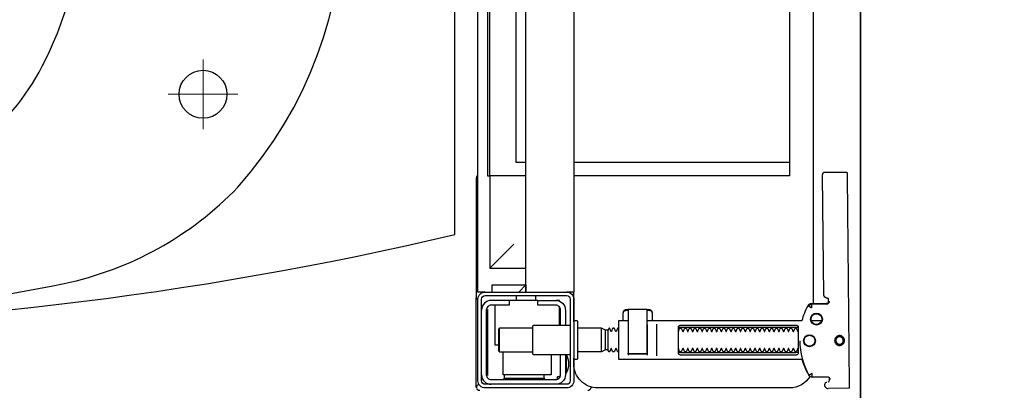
# Model space of a CAD drawing. Header units: millimetres. Extents: x 11979 to 37895, y 18730 to 47884.
# Tile 157 of 256: x 35757 to 35798, y 41577 to 41593. Entities that reach past the tile are written whole.
import ezdxf

# ---------------------------------------------------------------- set-up
doc = ezdxf.new("R2010")
doc.units = ezdxf.units.MM
for name, color, linetype in [('-WYMIAR', 8, 'Continuous'), ('_PROJEKTOWANE', 5, 'Continuous'), ('PROJEKTOWANE', 5, 'Continuous')]:
    doc.layers.add(name, color=color, linetype=linetype)
doc.layers.add('-ŚCIANY DZIAŁOWE', color=3, linetype='Continuous', lineweight=35)
doc.layers.add('Niedrukowalna', color=140, linetype='Continuous', lineweight=15)
doc.styles.get("Standard").update_dxf_attribs({"font": 'arial.ttf'})
doc.dimstyles.new('CZA-KROPKA-50', dxfattribs={"dimtxt": 12, "dimasz": 1, "dimexe": 2, "dimexo": 25, "dimgap": 4, "dimtad": 1, "dimdec": 1, "dimrnd": 0.5, "dimzin": 9, "dimdsep": 46, "dimtxsty": 'Standard', "dimblk": 'CZA-KROPKA', "dimblk1": 'CZA-KROPKA', "dimblk2": 'CZA-KROPKA', "dimsah": 1, "dimcen": -20, "dimse1": 1, "dimse2": 1, "dimclrd": 8, "dimclre": 8, "dimclrt": 9, "dimadec": 0, "dimazin": 0, "dimtfac": 1, "dimtdec": 1, "dimtmove": 1, "dimatfit": 3, "dimldrblk": 'CZA-KROPKA', "dimfxl": 1, "dimtolj": 1, "dimtzin": 9, "dimarcsym": 0})

# ---------------------------------------------------------------- blocks, each defined once
blk = doc.blocks.new('CZA-KROPKA')
at = {"layer": '-WYMIAR', "linetype": 'ByBlock'}
for p, q in [((0, 10), (0, -10)), ((5, 0), (-5, 0))]:
    blk.add_line(p, q, dxfattribs=at)
at = {"layer": '-WYMIAR', "linetype": 'ByBlock', "const_width": 2.5}
blk.add_lwpolyline([(-1.25, 0, 1), (1.25, 0, 1)], format="xyb", close=True, dxfattribs=at)
blk = doc.blocks.new('*D2602')
at = {"layer": '_PROJEKTOWANE', "color": 8, "lineweight": -2}
for p, q in [((35793.391, 41603.783), (35803.391, 41603.783)), ((35806.213, 41577.709), (35798.391, 41603.783)), ((35830.15, 41577.709), (35806.213, 41577.709))]:
    blk.add_line(p, q, dxfattribs=at)
at = {"layer": 'Defpoints', "color": 0}
for p in [(35792.391, 41706.892), (35804.391, 41702.764), (35804.391, 41603.783)]:
    blk.add_point(p, dxfattribs=at)
at = {"layer": '_PROJEKTOWANE', "color": 8, "lineweight": -2, "rotation": 180}
blk.add_blockref('CZA-KROPKA', (35792.391, 41603.783), dxfattribs=at)
at = {"layer": '_PROJEKTOWANE', "color": 8, "lineweight": -2}
blk.add_blockref('CZA-KROPKA', (35804.391, 41603.783), dxfattribs=at)
at = {"layer": '_PROJEKTOWANE', "color": 9, "insert": (35818.181, 41587.733), "char_height": 12, "attachment_point": 5}
blk.add_mtext('\\A1;12', dxfattribs=at)
blk = doc.blocks.new('99440_TOP')
for points in [[(0.19877, 0.1647), (0.11186, 0.16387)], [(0.20026, 0.1647), (0.20039, 0.15571)], [(0.16523, 0.14871), (0.16505, 0.1553), (0.16503, 0.15547), (0.16498, 0.15563), (0.16491, 0.15579), (0.16481, 0.15592), (0.16468, 0.15604), (0.16454, 0.15614), (0.16439, 0.15621), (0.16422, 0.15626), (0.16404, 0.15627)], [(0.1977, 0.15573), (0.19762, 0.15586), (0.19752, 0.15598), (0.1974, 0.15608), (0.19726, 0.15617), (0.19711, 0.15623), (0.19696, 0.15626), (0.1968, 0.15627), (0.1959, 0.15626)], [(0.16399, 0.15607), (0.16422, 0.15602), (0.16438, 0.15596), (0.16453, 0.15586), (0.16466, 0.15574), (0.16476, 0.1556), (0.16484, 0.15544), (0.16489, 0.15527), (0.16491, 0.1551), (0.16509, 0.14854), (0.1651, 0.14842), (0.16511, 0.14832), (0.16514, 0.14822), (0.16516, 0.14812), (0.1652, 0.14802), (0.16524, 0.14793), (0.16529, 0.14784), (0.16535, 0.14775), (0.16541, 0.14767), (0.16548, 0.14758), (0.16555, 0.14751), (0.16563, 0.14744), (0.16571, 0.14737), (0.1658, 0.14731), (0.16589, 0.14726), (0.16664, 0.14688), (0.1674, 0.14651), (0.16816, 0.14617), (0.16894, 0.14585), (0.16973, 0.14555), (0.17052, 0.14527), (0.17132, 0.14502), (0.17213, 0.14478), (0.17213, 0.08032)], [(0.17213, 0.15305), (0.17213, 0.14874)], [(0.16506, 0.14968), (-0.16464, 0.14968)], [(-0.11834, 0.04968), (-0.11834, 0.13968), (0.11166, 0.13968), (0.11166, 0.04968)], [(0.10615, 0.13968), (0.10615, 0.04968)], [(0.17496, 0.14232), (0.17496, 0.09432)], [(0.18536, 0.09432), (0.18536, 0.14232)], [(0.16824, 0.08203), (0.16789, 0.08162), (0.16789, 0.08196), (0.16792, 0.08207), (0.16799, 0.08214), (0.1681, 0.08218), (0.16823, 0.08219), (0.16835, 0.08219), (0.16855, 0.08221), (0.169, 0.08232), (0.17213, 0.08232)], [(0.16861, 0.08224), (0.16869, 0.0823), (0.16889, 0.08232)], [(0.18675, 0.08432), (0.17358, 0.08432)], [(0.16745, 0.08028), (0.16745, 0.08144), (0.16749, 0.08156), (0.16759, 0.08164), (0.1678, 0.08169)], [(0.16764, 0.08053), (0.16768, 0.08079), (0.1678, 0.08132)], [(0.17384, 0.08032), (0.18494, 0.08032), (0.1865, 0.08032)], [(0.1678, 0.07094), (0.16769, 0.07096), (0.16759, 0.07099), (0.1675, 0.07106), (0.16745, 0.0712), (0.16745, 0.07235)], [(0.1678, 0.07131), (0.16768, 0.07185), (0.16764, 0.0721)], [(0.17213, 0.07032), (0.169, 0.07032), (0.16855, 0.07042), (0.16844, 0.07044), (0.16833, 0.07044), (0.1682, 0.07045), (0.16808, 0.07046), (0.16796, 0.07052), (0.16789, 0.07067), (0.16789, 0.07102), (0.16824, 0.07061)], [(0.16889, 0.07032), (0.16879, 0.07032), (0.16861, 0.0704)], [(0.18571, 0.07232), (0.1865, 0.07232)], [(0.17603, 0.06388), (0.18423, 0.06388)], [(0.18423, 0.06282), (0.17603, 0.06282)], [(0.18513, 0.06126), (0.17513, 0.06126)], [(0.19976, 0.05697), (0.19989, 0.05695), (0.20001, 0.05692), (0.20014, 0.05688)], [(-0.15987, 0.04668), (-0.15987, 0.04968), (0.16013, 0.04968), (0.16013, 0.04668)], [(0.16013, 0.03368), (0.16013, 0.04568)], [(0.16363, 0.03468), (0.16363, 0.04218)], [(0.17413, 0.04368), (0.16631, 0.04368)], [(0.16713, 0.04412), (0.16706, 0.04403), (0.167, 0.04393), (0.16694, 0.04381), (0.16688, 0.04368)], [(0.19512, 0.04412), (0.19519, 0.04404), (0.19525, 0.04395), (0.1953, 0.04385), (0.19534, 0.04376), (0.19538, 0.04365), (0.19541, 0.04355), (0.19544, 0.04344), (0.19547, 0.04333), (0.19548, 0.04322), (0.1955, 0.04311), (0.19551, 0.04301), (0.19552, 0.04291), (0.19551, 0.04281), (0.1956, 0.04278), (0.19571, 0.04278), (0.19581, 0.04278), (0.19591, 0.04278), (0.19602, 0.04278), (0.19626, 0.04278), (0.19629, 0.04288), (0.19628, 0.04299), (0.19626, 0.04311), (0.19622, 0.04324), (0.19618, 0.04336), (0.19607, 0.04357)], [(0.18613, 0.04018), (0.19463, 0.04018), (0.19463, 0.02018), (0.18513, 0.02018)], [(0.19604, 0.03729), (0.19615, 0.03729), (0.19629, 0.03729), (0.19645, 0.03729), (0.19663, 0.03729)], [(0.16163, 0.03368), (0.16363, 0.03368)], [(0.16013, 0.02668), (0.15713, 0.02968), (0.16013, 0.02968), (-0.15987, 0.02968), (-0.15687, 0.02968), (-0.15987, 0.02668)], [(0.10615, 0.02968), (0.10615, 0.0256), (-0.11834, 0.0256)], [(0.11166, 0.02968), (0.11166, 0.01468), (0.15013, 0.01468)], [(0.14013, 0.02468), (0.15013, 0.01468), (0.15013, 0.02968)], [(0.16013, 0.01568), (0.15713, 0.01568), (0.15713, 0.02968)], [(0.17513, 0.03238), (0.17513, 0.01872), (0.17563, 0.01822), (0.18463, 0.01822), (0.18513, 0.01872), (0.18513, 0.03238)], [(0.16163, 0.02568), (0.16363, 0.02568)], [(0.19663, 0.02067), (0.19645, 0.02067), (0.19629, 0.02067), (0.19615, 0.02067), (0.19604, 0.02067)], [(0.16563, 0.01668), (0.18213, 0.01668), (0.18213, 0.01822)], [(0.18513, 0.01872), (0.17513, 0.01872)], [(0.16013, 0.01268), (0.16013, 0.00968), (0.03318, 0.00968)], [(0.16735, 0.01368), (0.1948, 0.01368), (0.19491, 0.01368)], [(0.17013, 0.01318), (0.17013, 0.01368)], [(0.17413, 0.01318), (0.17413, 0.01368)]]:
    blk.add_lwpolyline(points)
for points in [[(0.16437, 0.15596), (0.1634, 0.15595), (0.16317, 0.15592), (0.16296, 0.15584), (0.16275, 0.15571), (0.16278, 0.15575), (0.16272, 0.15555), (0.1627, 0.15535, -0.157432), (0.16251, 0.15476), (0.16223, 0.15436, -0.241147), (0.16142, 0.15393), (0.11163, 0.15346), (0.11147, 0.15346), (0.11132, 0.15345), (0.1112, 0.15345), (0.11107, 0.15346), (0.11091, 0.15348), (0.11075, 0.15353), (0.1106, 0.15361), (0.11046, 0.15371), (0.11035, 0.15383), (0.11025, 0.15397), (0.11018, 0.15412), (0.11014, 0.15428), (0.11013, 0.15445), (0.11008, 0.16345), (0.11036, 0.16384)], [(0.1966, 0.15658), (0.19639, 0.15656), (0.19618, 0.15648), (0.19598, 0.15635), (0.19579, 0.15614, 0.132231), (0.19565, 0.15564), (0.19559, 0.14909)], [(0.19781, 0.15528, 0.415336), (0.19882, 0.15429)], [(0.19898, 0.1543), (0.19911, 0.1543), (0.19926, 0.15431), (0.1994, 0.15434), (0.19954, 0.1544), (0.19966, 0.15447), (0.19978, 0.15456), (0.19988, 0.15466), (0.2002, 0.15512, 0.158481), (0.20039, 0.15571)], [(0.18044, 0.14393, 0.125713), (0.19479, 0.14774, 0.121439), (0.19532, 0.14823, -0.262119), (0.20013, 0.13968), (0.20013, 0.05968, -0.414214), (0.19013, 0.04968), (0.18765, 0.04968, 0.405519), (0.18813, 0.05018), (0.18813, 0.05088, 0.414214), (0.18763, 0.05138), (0.17263, 0.05138, 0.414214), (0.17213, 0.05088), (0.17213, 0.05018, 0.405519), (0.17262, 0.04968, 0.001664), (0.16007, 0.04968)], [(0.17213, 0.07232), (0.17213, 0.06852, 0.414214), (0.17233, 0.06832), (0.18475, 0.06832), (0.18793, 0.06832, 0.414214), (0.18813, 0.06852), (0.18813, 0.14485), (0.18898, 0.1451), (0.18982, 0.14537), (0.19065, 0.14568), (0.19147, 0.146), (0.19228, 0.14635), (0.19308, 0.14672), (0.19387, 0.14712), (0.19469, 0.14756), (0.19478, 0.14762), (0.19486, 0.14768), (0.19494, 0.14775), (0.19501, 0.14782), (0.19508, 0.1479), (0.19515, 0.14799)], [(0.17661, 0.09332, 0.182836), (0.1765, 0.09341), (0.17528, 0.09381, 0.050055), (0.17513, 0.09408), (0.17513, 0.09436, 0.050055), (0.17528, 0.09462), (0.1765, 0.09503, 0.719897), (0.1765, 0.09541), (0.17528, 0.09581, 0.050055), (0.17513, 0.09608), (0.17513, 0.09636, 0.050055), (0.17528, 0.09662), (0.1765, 0.09703, 0.719897), (0.1765, 0.09741), (0.17528, 0.09781, 0.050055), (0.17513, 0.09808), (0.17513, 0.09836, 0.050055), (0.17528, 0.09862), (0.1765, 0.09903, 0.719897), (0.1765, 0.09941), (0.17528, 0.09981, 0.050055), (0.17513, 0.10008), (0.17513, 0.10036, 0.050055), (0.17528, 0.10062), (0.1765, 0.10103, 0.719897), (0.1765, 0.10141), (0.17528, 0.10181, 0.050055), (0.17513, 0.10208), (0.17513, 0.10236, 0.050055), (0.17528, 0.10262), (0.1765, 0.10303, 0.719897), (0.1765, 0.10341), (0.17528, 0.10381, 0.050055), (0.17513, 0.10408), (0.17513, 0.10436, 0.050055), (0.17528, 0.10462), (0.1765, 0.10503, 0.719897), (0.1765, 0.10541), (0.17528, 0.10581, 0.050055), (0.17513, 0.10608), (0.17513, 0.10636, 0.050055), (0.17528, 0.10662), (0.1765, 0.10703, 0.719897), (0.1765, 0.10741), (0.17528, 0.10781, 0.050055), (0.17513, 0.10808), (0.17513, 0.10836, 0.050055), (0.17528, 0.10862), (0.1765, 0.10903, 0.719897), (0.1765, 0.10941), (0.17528, 0.10981, 0.050055), (0.17513, 0.11008), (0.17513, 0.11036, 0.050055), (0.17528, 0.11062), (0.1765, 0.11103, 0.719897), (0.1765, 0.11141), (0.17528, 0.11181, 0.050055), (0.17513, 0.11208), (0.17513, 0.11236, 0.050055), (0.17528, 0.11262), (0.1765, 0.11303, 0.719897), (0.1765, 0.11341), (0.17528, 0.11381, 0.050055), (0.17513, 0.11408), (0.17513, 0.11436, 0.050055), (0.17528, 0.11462), (0.1765, 0.11503, 0.719897), (0.1765, 0.11541), (0.17528, 0.11581, 0.050055), (0.17513, 0.11608), (0.17513, 0.11636, 0.050055), (0.17528, 0.11662), (0.1765, 0.11703, 0.719897), (0.1765, 0.11741), (0.17528, 0.11781, 0.050055), (0.17513, 0.11808), (0.17513, 0.11836, 0.050055), (0.17528, 0.11862), (0.1765, 0.11903, 0.719897), (0.1765, 0.11941), (0.17528, 0.11981, 0.050055), (0.17513, 0.12008), (0.17513, 0.12036, 0.050055), (0.17528, 0.12062), (0.1765, 0.12103, 0.719897), (0.1765, 0.12141), (0.17528, 0.12181, 0.050055), (0.17513, 0.12208), (0.17513, 0.12236, 0.050055), (0.17528, 0.12262), (0.1765, 0.12303, 0.719897), (0.1765, 0.12341), (0.17528, 0.12381, 0.050055), (0.17513, 0.12408), (0.17513, 0.12436, 0.050055), (0.17528, 0.12462), (0.1765, 0.12503, 0.719897), (0.1765, 0.12541), (0.17528, 0.12581, 0.050055), (0.17513, 0.12608), (0.17513, 0.12636, 0.050055), (0.17528, 0.12662), (0.1765, 0.12703, 0.719897), (0.1765, 0.12741), (0.17528, 0.12781, 0.050055), (0.17513, 0.12808), (0.17513, 0.12836, 0.050055), (0.17528, 0.12862), (0.1765, 0.12903, 0.719897), (0.1765, 0.12941), (0.17528, 0.12981, 0.050055), (0.17513, 0.13008), (0.17513, 0.13036, 0.050055), (0.17528, 0.13062), (0.1765, 0.13103, 0.719897), (0.1765, 0.13141), (0.17528, 0.13181, 0.050055), (0.17513, 0.13208), (0.17513, 0.13236, 0.050055), (0.17528, 0.13262), (0.1765, 0.13303, 0.719897), (0.1765, 0.13341), (0.17528, 0.13381, 0.050055), (0.17513, 0.13408), (0.17513, 0.13436, 0.050055), (0.17528, 0.13462), (0.1765, 0.13503, 0.719897), (0.1765, 0.13541), (0.17528, 0.13581, 0.050055), (0.17513, 0.13608), (0.17513, 0.13636, 0.050055), (0.17528, 0.13662), (0.1765, 0.13703, 0.719897), (0.1765, 0.13741), (0.17528, 0.13781, 0.050055), (0.17513, 0.13808), (0.17513, 0.13836, 0.050055), (0.17528, 0.13862), (0.1765, 0.13903, 0.719897), (0.1765, 0.13941), (0.17528, 0.13981, 0.050055), (0.17513, 0.14008), (0.17513, 0.14036, 0.050055), (0.17528, 0.14062), (0.1765, 0.14103, 0.719897), (0.1765, 0.14141), (0.17528, 0.14181, 0.050055), (0.17513, 0.14208), (0.17513, 0.14236, 0.050055), (0.17528, 0.14262), (0.1765, 0.14303, 0.474594), (0.17661, 0.14332)], [(0.18366, 0.14332, 0.474594), (0.18377, 0.14303), (0.18499, 0.14262, 0.050055), (0.18513, 0.14236), (0.18513, 0.14208, 0.050055), (0.18499, 0.14181), (0.18377, 0.14141, 0.719897), (0.18377, 0.14103), (0.18499, 0.14062, 0.050055), (0.18513, 0.14036), (0.18513, 0.14008, 0.050055), (0.18499, 0.13981), (0.18377, 0.13941, 0.719897), (0.18377, 0.13903), (0.18499, 0.13862, 0.050055), (0.18513, 0.13836), (0.18513, 0.13808, 0.050055), (0.18499, 0.13781), (0.18377, 0.13741, 0.719897), (0.18377, 0.13703), (0.18499, 0.13662, 0.050055), (0.18513, 0.13636), (0.18513, 0.13608, 0.050055), (0.18499, 0.13581), (0.18377, 0.13541, 0.719897), (0.18377, 0.13503), (0.18499, 0.13462, 0.050055), (0.18513, 0.13436), (0.18513, 0.13408, 0.050055), (0.18499, 0.13381), (0.18377, 0.13341, 0.719897), (0.18377, 0.13303), (0.18499, 0.13262, 0.050055), (0.18513, 0.13236), (0.18513, 0.13208, 0.050055), (0.18499, 0.13181), (0.18377, 0.13141, 0.719897), (0.18377, 0.13103), (0.18499, 0.13062, 0.050055), (0.18513, 0.13036), (0.18513, 0.13008, 0.050055), (0.18499, 0.12981), (0.18377, 0.12941, 0.719897), (0.18377, 0.12903), (0.18499, 0.12862, 0.050055), (0.18513, 0.12836), (0.18513, 0.12808, 0.050055), (0.18499, 0.12781), (0.18377, 0.12741, 0.719897), (0.18377, 0.12703), (0.18499, 0.12662, 0.050055), (0.18513, 0.12636), (0.18513, 0.12608, 0.050055), (0.18499, 0.12581), (0.18377, 0.12541, 0.719897), (0.18377, 0.12503), (0.18499, 0.12462, 0.050055), (0.18513, 0.12436), (0.18513, 0.12408, 0.050055), (0.18499, 0.12381), (0.18377, 0.12341, 0.719897), (0.18377, 0.12303), (0.18499, 0.12262, 0.050055), (0.18513, 0.12236), (0.18513, 0.12208, 0.050055), (0.18499, 0.12181), (0.18377, 0.12141, 0.719897), (0.18377, 0.12103), (0.18499, 0.12062, 0.050055), (0.18513, 0.12036), (0.18513, 0.12008, 0.050055), (0.18499, 0.11981), (0.18377, 0.11941, 0.719897), (0.18377, 0.11903), (0.18499, 0.11862, 0.050055), (0.18513, 0.11836), (0.18513, 0.11808, 0.050055), (0.18499, 0.11781), (0.18377, 0.11741, 0.719897), (0.18377, 0.11703), (0.18499, 0.11662, 0.050055), (0.18513, 0.11636), (0.18513, 0.11608, 0.050055), (0.18499, 0.11581), (0.18377, 0.11541, 0.719897), (0.18377, 0.11503), (0.18499, 0.11462, 0.050055), (0.18513, 0.11436), (0.18513, 0.11408, 0.050055), (0.18499, 0.11381), (0.18377, 0.11341, 0.719897), (0.18377, 0.11303), (0.18499, 0.11262, 0.050055), (0.18513, 0.11236), (0.18513, 0.11208, 0.050055), (0.18499, 0.11181), (0.18377, 0.11141, 0.719897), (0.18377, 0.11103), (0.18499, 0.11062, 0.050055), (0.18513, 0.11036), (0.18513, 0.11008, 0.050055), (0.18499, 0.10981), (0.18377, 0.10941, 0.719897), (0.18377, 0.10903), (0.18499, 0.10862, 0.050055), (0.18513, 0.10836), (0.18513, 0.10808, 0.050055), (0.18499, 0.10781), (0.18377, 0.10741, 0.719897), (0.18377, 0.10703), (0.18499, 0.10662, 0.050055), (0.18513, 0.10636), (0.18513, 0.10608, 0.050055), (0.18499, 0.10581), (0.18377, 0.10541, 0.719897), (0.18377, 0.10503), (0.18499, 0.10462, 0.050055), (0.18513, 0.10436), (0.18513, 0.10408, 0.050055), (0.18499, 0.10381), (0.18377, 0.10341, 0.719897), (0.18377, 0.10303), (0.18499, 0.10262, 0.050055), (0.18513, 0.10236), (0.18513, 0.10208, 0.050055), (0.18499, 0.10181), (0.18377, 0.10141, 0.719897), (0.18377, 0.10103), (0.18499, 0.10062, 0.050055), (0.18513, 0.10036), (0.18513, 0.10008, 0.050055), (0.18499, 0.09981), (0.18377, 0.09941, 0.719897), (0.18377, 0.09903), (0.18499, 0.09862, 0.050055), (0.18513, 0.09836), (0.18513, 0.09808, 0.050055), (0.18499, 0.09781), (0.18377, 0.09741, 0.719897), (0.18377, 0.09703), (0.18499, 0.09662, 0.050055), (0.18513, 0.09636), (0.18513, 0.09608, 0.050055), (0.18499, 0.09581), (0.18377, 0.09541, 0.719897), (0.18377, 0.09503), (0.18499, 0.09462, 0.050055), (0.18513, 0.09436), (0.18513, 0.09408, 0.050055), (0.18499, 0.09381), (0.18377, 0.09341, 0.182836), (0.18366, 0.09332)], [(0.18589, 0.07252), (0.18589, 0.08011), (0.18585, 0.08022), (0.18578, 0.08029), (0.18568, 0.08032), (0.18578, 0.0803), (0.18586, 0.08024), (0.1859, 0.08014), (0.1859, 0.07252), (0.18587, 0.07241), (0.1858, 0.07234), (0.1856, 0.07232), (0.18571, 0.07237), (0.18577, 0.07252), (0.18577, 0.08012), (0.1857, 0.08027), (0.1856, 0.08032), (0.16757, 0.08032, 0.414214), (0.16737, 0.08012), (0.16737, 0.07252, 0.414214), (0.16757, 0.07232), (0.1856, 0.07232)], [(0.18569, 0.07232, 0.414213), (0.18589, 0.07252), (0.18588, 0.08012), (0.18588, 0.07252), (0.18585, 0.07241), (0.18578, 0.07234), (0.18568, 0.07232)], [(0.17513, 0.06836), (0.17513, 0.06812, -0.050055), (0.17528, 0.06786), (0.1765, 0.06745, -0.719897), (0.1765, 0.06707), (0.17528, 0.06666, -0.050055), (0.17513, 0.0664), (0.17513, 0.06612, -0.050055), (0.17528, 0.06586), (0.1765, 0.06545, -0.719897), (0.1765, 0.06507), (0.17528, 0.06466, -0.050055), (0.17513, 0.0644), (0.17603, 0.06388), (0.17603, 0.06282), (0.17513, 0.06126), (0.17513, 0.05138)], [(0.18513, 0.06836), (0.18513, 0.06812, 0.050055), (0.18499, 0.06786), (0.18377, 0.06745, 0.719897), (0.18377, 0.06707), (0.18499, 0.06666, 0.050055), (0.18513, 0.0664), (0.18513, 0.06612, 0.050055), (0.18499, 0.06586), (0.18377, 0.06545, 0.719897), (0.18377, 0.06507), (0.18499, 0.06466, 0.050055), (0.18513, 0.0644), (0.18423, 0.06388), (0.18423, 0.06282), (0.18513, 0.06126), (0.18513, 0.05138)], [(0.20024, 0.05684, 0.126559), (0.19975, 0.05693)], [(0.20112, 0.05547, 0.198909), (0.20068, 0.05654, 0.091301), (0.20024, 0.05684)], [(0.16392, 0.04368), (0.16363, 0.04368), (0.16363, 0.04218, -0.414214), (0.16763, 0.04618), (0.17413, 0.04618)], [(0.17413, 0.04818), (0.17413, 0.03288, 0.414214), (0.17463, 0.03238), (0.18563, 0.03238, 0.414214), (0.18613, 0.03288), (0.18613, 0.04818)], [(0.19388, 0.04656, 0.119096), (0.19013, 0.04764, 0.119096), (0.18638, 0.04656)], [(0.19388, 0.04618), (0.19388, 0.04656), (0.18638, 0.04656), (0.18638, 0.04618), (0.19463, 0.04618, -0.414214), (0.19863, 0.04218)], [(0.17413, 0.04418), (0.16763, 0.04418, 0.414214), (0.16563, 0.04218), (0.16563, 0.03468), (0.16363, 0.03468), (0.16363, 0.01518, 0.414214), (0.16763, 0.01118)], [(0.16363, 0.02268), (0.16563, 0.02268), (0.16563, 0.01518, 0.414214), (0.16763, 0.01318), (0.19463, 0.01318, 0.414214), (0.19663, 0.01518), (0.19663, 0.04218, 0.414214), (0.19463, 0.04418), (0.18613, 0.04418)], [(0.19463, 0.03721), (0.19528, 0.03722), (0.19555, 0.03722), (0.19573, 0.03722), (0.1958, 0.03722, 0.116465), (0.19602, 0.03728), (0.19614, 0.03733), (0.19614, 0.02063), (0.19602, 0.02068, 0.116465), (0.1958, 0.02074), (0.19555, 0.02074), (0.19528, 0.02074), (0.19463, 0.02075)], [(0.19463, 0.01118, 0.414214), (0.19863, 0.01518)], [(0.11137, 0.00968), (0.11155, 0.00944), (0.11178, 0.00925), (0.11205, 0.0091), (0.11234, 0.00902), (0.11263, 0.00898), (0.16243, 0.00898, 0.326231), (0.16338, 0.00968)], [(0.19883, 0.01002, 0.000114), (0.19883, 0.01002, 0.517015), (0.20016, 0.00909), (0.20006, 0.00905), (0.19996, 0.00903), (0.19984, 0.009), (0.19971, 0.00899), (0.19961, 0.00899), (0.19916, 0.00899), (0.19854, 0.00899), (0.19784, 0.00899), (0.16441, 0.00899), (0.16406, 0.00899), (0.1637, 0.00899), (0.16336, 0.00899), (0.16307, 0.00899), (0.16282, 0.00899), (0.16263, 0.00899), (0.1625, 0.00899)], [(0.20024, 0.00912, 0.091301), (0.20068, 0.00942, 0.198909), (0.20112, 0.01048)]]:
    blk.add_lwpolyline(points, format="xyb")
for points in [[(0.18037, 0.15848), (0.18057, 0.15849), (0.18077, 0.15852), (0.18097, 0.15857), (0.18116, 0.15864), (0.18134, 0.15873), (0.18151, 0.15883), (0.18167, 0.15895), (0.18182, 0.15909), (0.18195, 0.15924), (0.18207, 0.1594), (0.18217, 0.15958), (0.18225, 0.15976), (0.18232, 0.15995), (0.18237, 0.16014), (0.18239, 0.16034), (0.1824, 0.16054), (0.18239, 0.16075), (0.18236, 0.16094), (0.18231, 0.16114), (0.18224, 0.16133), (0.18215, 0.16151), (0.18205, 0.16168), (0.18192, 0.16184), (0.18179, 0.16199), (0.18164, 0.16212), (0.18147, 0.16224), (0.1813, 0.16234), (0.18112, 0.16242), (0.18093, 0.16249), (0.18073, 0.16254), (0.18053, 0.16256), (0.18033, 0.16257), (0.18013, 0.16256), (0.17993, 0.16253), (0.17974, 0.16248), (0.17955, 0.16241), (0.17937, 0.16232), (0.1792, 0.16222), (0.17904, 0.1621), (0.17889, 0.16196), (0.17876, 0.16181), (0.17864, 0.16165), (0.17854, 0.16147), (0.17845, 0.16129), (0.17839, 0.1611), (0.17834, 0.16091), (0.17831, 0.16071), (0.17831, 0.16051), (0.17832, 0.1603), (0.17835, 0.16011), (0.1784, 0.15991), (0.17847, 0.15972), (0.17856, 0.15954), (0.17866, 0.15937), (0.17878, 0.15921), (0.17892, 0.15906), (0.17907, 0.15893), (0.17923, 0.15881), (0.17941, 0.15871), (0.17959, 0.15863), (0.17978, 0.15856), (0.17997, 0.15851), (0.18017, 0.15849)], [(0.18037, 0.15897), (0.18052, 0.15898), (0.18067, 0.159), (0.18081, 0.15904), (0.18096, 0.15909), (0.18109, 0.15916), (0.18122, 0.15924), (0.18134, 0.15933), (0.18146, 0.15943), (0.18156, 0.15955), (0.18165, 0.15967), (0.18172, 0.1598), (0.18179, 0.15994), (0.18184, 0.16008), (0.18187, 0.16023), (0.18189, 0.16038), (0.1819, 0.16053), (0.18189, 0.16069), (0.18187, 0.16084), (0.18183, 0.16098), (0.18178, 0.16113), (0.18171, 0.16126), (0.18163, 0.16139), (0.18154, 0.16151), (0.18144, 0.16163), (0.18132, 0.16173), (0.1812, 0.16182), (0.18107, 0.16189), (0.18093, 0.16196), (0.18079, 0.16201), (0.18064, 0.16204), (0.18049, 0.16206), (0.18034, 0.16207), (0.18018, 0.16206), (0.18003, 0.16204), (0.17989, 0.162), (0.17974, 0.16194), (0.17961, 0.16188), (0.17948, 0.1618), (0.17936, 0.16171), (0.17924, 0.1616), (0.17914, 0.16149), (0.17905, 0.16137), (0.17898, 0.16124), (0.17891, 0.1611), (0.17886, 0.16095), (0.17883, 0.16081), (0.17881, 0.16066), (0.1788, 0.1605), (0.17881, 0.16035), (0.17883, 0.1602), (0.17887, 0.16005), (0.17892, 0.15991), (0.17899, 0.15977), (0.17907, 0.15964), (0.17916, 0.15952), (0.17927, 0.15941), (0.17938, 0.15931), (0.1795, 0.15922), (0.17963, 0.15914), (0.17977, 0.15908), (0.17992, 0.15903), (0.18006, 0.159), (0.18021, 0.15897)], [(0.166, 0.14754), (0.16595, 0.14757), (0.1659, 0.1476), (0.16586, 0.14763), (0.16581, 0.14767), (0.16576, 0.14771), (0.16571, 0.14776), (0.16566, 0.14781), (0.16562, 0.14786), (0.16557, 0.14791), (0.16553, 0.14797), (0.16549, 0.14803), (0.16546, 0.14809), (0.16542, 0.14815), (0.16539, 0.14821), (0.16537, 0.14828), (0.16534, 0.14834), (0.16532, 0.14841), (0.1653, 0.14847), (0.16529, 0.14854), (0.16528, 0.1486), (0.16527, 0.14866), (0.16526, 0.14872), (0.16526, 0.14878), (0.16531, 0.14879), (0.16656, 0.14884), (0.16662, 0.14884), (0.16667, 0.14884), (0.16672, 0.14886), (0.16677, 0.14883), (0.16674, 0.14879), (0.16671, 0.14874), (0.16669, 0.14869), (0.16666, 0.14863), (0.16607, 0.14754)], [(0.18546, 0.14332), (0.18555, 0.14331), (0.18563, 0.1433), (0.18572, 0.14329), (0.1858, 0.14326), (0.18589, 0.14323), (0.18596, 0.14319), (0.18604, 0.14314), (0.18611, 0.14308), (0.18617, 0.14302), (0.18623, 0.14294), (0.18628, 0.14286), (0.18632, 0.14276), (0.18636, 0.14266), (0.18639, 0.14255), (0.1864, 0.14243), (0.18641, 0.14232), (0.18641, 0.09432), (0.1864, 0.0942), (0.18639, 0.09409), (0.18636, 0.09398), (0.18632, 0.09387), (0.18628, 0.09378), (0.18623, 0.09369), (0.18617, 0.09362), (0.18611, 0.09355), (0.18604, 0.09349), (0.18596, 0.09344), (0.18589, 0.0934), (0.1858, 0.09337), (0.18572, 0.09335), (0.18563, 0.09333), (0.18555, 0.09332), (0.18546, 0.09332), (0.17488, 0.09332), (0.17479, 0.09332), (0.1747, 0.09333), (0.17462, 0.09335), (0.17453, 0.09337), (0.17445, 0.0934), (0.17437, 0.09344), (0.17429, 0.09349), (0.17423, 0.09355), (0.17416, 0.09362), (0.1741, 0.09369), (0.17405, 0.09378), (0.174, 0.09387), (0.17397, 0.09398), (0.17394, 0.09409), (0.17392, 0.0942), (0.17392, 0.09432), (0.17392, 0.14232), (0.17392, 0.14243), (0.17394, 0.14255), (0.17397, 0.14266), (0.174, 0.14276), (0.17405, 0.14286), (0.1741, 0.14294), (0.17416, 0.14302), (0.17423, 0.14308), (0.17429, 0.14314), (0.17437, 0.14319), (0.17445, 0.14323), (0.17453, 0.14326), (0.17462, 0.14329), (0.1747, 0.1433), (0.17479, 0.14331), (0.17488, 0.14332)], [(-0.11834, 0.01368), (0.11166, 0.01368), (0.11166, 0.01468), (-0.11834, 0.01468)]]:
    blk.add_lwpolyline(points, close=True)
for points in [[(0.19559, 0.14908), (0.19559, 0.14908), (0.19559, 0.14908), (0.19559, 0.14909), (0.19559, 0.14909), (0.19559, 0.14909), (0.19559, 0.14909), (0.19559, 0.14909), (0.19559, 0.14909), (0.19559, 0.14909), (0.19559, 0.14909), (0.19559, 0.14909), (0.19559, 0.14909), (0.19559, 0.14909), (0.19559, 0.14909), (0.19559, 0.14909), (0.19559, 0.14909), (0.19559, 0.14909), (0.19559, 0.14909), (0.19559, 0.14909), (0.19559, 0.14908), (0.19559, 0.14908), (0.19559, 0.14908), (0.19559, 0.14908), (0.19559, 0.14908), (0.19559, 0.14908), (0.19559, 0.14908), (0.19559, 0.14908), (0.19559, 0.14908), (0.19559, 0.14908), (0.19559, 0.14908), (0.19559, 0.14908), (0.19559, 0.14908), (0.19559, 0.14908), (0.19559, 0.14908), (0.19559, 0.14908), (0.19559, 0.14908), (0.19559, 0.14909), (0.19558, 0.14909), (0.19558, 0.14909), (0.19558, 0.14909), (0.19558, 0.14909), (0.19558, 0.14909), (0.19558, 0.14909), (0.19558, 0.14909), (0.19558, 0.14909), (0.19557, 0.14909), (0.19557, 0.14909), (0.19557, 0.14908), (0.19557, 0.14908), (0.19557, 0.14908), (0.19557, 0.14908), (0.19556, 0.14908), (0.19556, 0.14908), (0.19556, 0.14908), (0.19556, 0.14908), (0.19556, 0.14908), (0.19556, 0.14908), (0.19555, 0.14908), (0.19555, 0.14908), (0.19555, 0.14908), (0.19555, 0.14908), (0.19555, 0.14908), (0.19555, 0.14908), (0.19554, 0.14908), (0.19554, 0.14908), (0.19554, 0.14908), (0.19554, 0.14908), (0.19553, 0.14908), (0.19553, 0.14908), (0.19553, 0.14908), (0.19552, 0.14909), (0.19552, 0.14909), (0.19551, 0.14909), (0.1955, 0.14909), (0.1955, 0.14909), (0.1955, 0.14909), (0.19549, 0.14909), (0.19549, 0.14909), (0.19548, 0.14909), (0.19548, 0.14909), (0.19547, 0.14909), (0.19547, 0.14909), (0.19546, 0.14909), (0.19546, 0.14909), (0.19545, 0.14909), (0.19544, 0.14909), (0.19544, 0.14909), (0.19543, 0.14909), (0.19543, 0.14909), (0.19542, 0.14909), (0.19541, 0.14909), (0.1954, 0.14909), (0.1954, 0.14909), (0.19539, 0.14909), (0.19538, 0.14909), (0.19537, 0.14909), (0.19537, 0.14909), (0.19536, 0.14909), (0.19535, 0.14909), (0.19534, 0.14909), (0.19533, 0.14909), (0.19532, 0.14909), (0.19531, 0.14909), (0.1953, 0.14909), (0.1953, 0.14909), (0.19529, 0.14909), (0.19528, 0.14909), (0.19527, 0.14909), (0.19526, 0.14909), (0.19525, 0.14909), (0.19524, 0.14909), (0.19523, 0.14909), (0.19522, 0.14909), (0.1952, 0.14909), (0.19519, 0.14909), (0.19518, 0.14909), (0.19517, 0.14909), (0.19516, 0.14909), (0.19515, 0.14909), (0.19514, 0.14909), (0.19513, 0.14909), (0.19512, 0.14909), (0.1951, 0.14909), (0.19509, 0.14909), (0.19508, 0.1491), (0.19507, 0.1491), (0.19506, 0.1491), (0.19504, 0.1491), (0.19503, 0.1491), (0.19502, 0.1491), (0.19501, 0.1491), (0.19499, 0.1491), (0.19498, 0.1491), (0.19497, 0.1491), (0.19496, 0.1491), (0.19494, 0.1491), (0.19482, 0.1491), (0.19477, 0.1491), (0.19472, 0.1491), (0.19469, 0.1491), (0.19466, 0.1491), (0.19464, 0.1491), (0.19461, 0.1491), (0.19459, 0.1491), (0.19456, 0.1491), (0.19454, 0.1491), (0.19451, 0.1491), (0.19449, 0.1491), (0.19446, 0.1491), (0.19444, 0.1491), (0.19441, 0.1491), (0.1944, 0.1491), (0.19439, 0.1491), (0.19436, 0.1491), (0.19435, 0.1491), (0.19434, 0.1491), (0.19433, 0.1491), (0.19431, 0.1491), (0.19431, 0.1491), (0.1943, 0.1491), (0.1943, 0.1491), (0.19429, 0.1491), (0.19429, 0.14911), (0.19428, 0.14911), (0.19428, 0.14911), (0.19427, 0.14911), (0.19426, 0.14911), (0.19426, 0.14911), (0.19426, 0.14911), (0.19425, 0.14911), (0.19425, 0.14911), (0.19424, 0.14911), (0.19424, 0.14911), (0.19423, 0.1491), (0.19423, 0.1491), (0.19423, 0.1491), (0.19422, 0.1491), (0.19422, 0.1491), (0.19422, 0.1491), (0.19422, 0.1491), (0.19421, 0.1491), (0.19421, 0.1491), (0.19421, 0.1491), (0.1942, 0.1491), (0.1942, 0.1491), (0.19419, 0.1491), (0.19419, 0.1491), (0.19419, 0.1491), (0.19419, 0.1491), (0.19418, 0.1491), (0.19418, 0.1491), (0.19418, 0.14911), (0.19418, 0.14911), (0.19417, 0.14911), (0.19417, 0.14911), (0.19417, 0.14911), (0.19416, 0.14911), (0.19416, 0.14911), (0.19415, 0.14912), (0.19415, 0.14912), (0.19415, 0.14912), (0.19414, 0.14912), (0.19414, 0.14912), (0.19414, 0.14912), (0.19413, 0.14912), (0.19413, 0.14912), (0.19413, 0.14912), (0.19413, 0.14912), (0.19413, 0.14912), (0.19413, 0.14912), (0.19413, 0.14912), (0.19412, 0.14912), (0.19412, 0.14912), (0.19412, 0.14912), (0.19412, 0.14912), (0.19412, 0.14912), (0.19412, 0.14912), (0.19411, 0.14912), (0.19411, 0.14912), (0.19411, 0.14911), (0.19411, 0.14911), (0.19411, 0.14911), (0.19411, 0.14911), (0.1941, 0.14911), (0.1941, 0.14911), (0.1941, 0.1491), (0.1941, 0.1491), (0.1941, 0.1491), (0.1941, 0.1491), (0.1941, 0.1491), (0.1941, 0.14909), (0.1941, 0.14909), (0.1941, 0.14909), (0.1941, 0.14909), (0.1941, 0.14908), (0.1941, 0.14908), (0.1941, 0.14908), (0.1941, 0.14908), (0.1941, 0.14908), (0.1941, 0.14907), (0.1941, 0.14907), (0.1941, 0.14907), (0.1941, 0.14907), (0.1941, 0.14907), (0.19411, 0.14906), (0.19411, 0.14906), (0.19411, 0.14906), (0.19411, 0.14906), (0.19411, 0.14906), (0.19411, 0.14905), (0.19412, 0.14905), (0.19412, 0.14905), (0.19412, 0.14905), (0.19413, 0.14904), (0.19414, 0.14904), (0.19414, 0.14904), (0.19414, 0.14903), (0.19415, 0.14903), (0.19415, 0.14902), (0.19415, 0.14902), (0.19415, 0.14902), (0.19416, 0.14901), (0.19416, 0.14901), (0.19416, 0.14901), (0.19416, 0.149), (0.19416, 0.149), (0.19417, 0.149), (0.19417, 0.14899), (0.19417, 0.14899), (0.19417, 0.14899), (0.19417, 0.14899), (0.19417, 0.14898), (0.19417, 0.14898), (0.19417, 0.14898), (0.19418, 0.14897), (0.19418, 0.14897), (0.19418, 0.14897), (0.19418, 0.14896), (0.19418, 0.14896), (0.19419, 0.14895), (0.19419, 0.14895), (0.19419, 0.14895), (0.19419, 0.14894), (0.1942, 0.14894), (0.1942, 0.14893), (0.1942, 0.14893), (0.19421, 0.14892), (0.19421, 0.14891), (0.19422, 0.1489), (0.19422, 0.14889), (0.19423, 0.14888), (0.19423, 0.14887), (0.19424, 0.14886), (0.19425, 0.14884), (0.19427, 0.14881), (0.19429, 0.14877), (0.19431, 0.14873), (0.19432, 0.14871), (0.19433, 0.1487), (0.19434, 0.14868), (0.19435, 0.14866), (0.19436, 0.14864), (0.19447, 0.14845), (0.19448, 0.14844), (0.19448, 0.14842), (0.19449, 0.1484), (0.1945, 0.14839), (0.19451, 0.14837), (0.19452, 0.14836), (0.19453, 0.14834), (0.19454, 0.14832), (0.19455, 0.14831), (0.19455, 0.14829), (0.19456, 0.14828), (0.19457, 0.14826), (0.19458, 0.14825), (0.19459, 0.14823), (0.19459, 0.14822), (0.1946, 0.14821), (0.19461, 0.14819), (0.19462, 0.14818), (0.19462, 0.14817), (0.19463, 0.14815), (0.19464, 0.14814), (0.19465, 0.14813), (0.19465, 0.14811), (0.19466, 0.1481), (0.19467, 0.14809), (0.19467, 0.14808), (0.19468, 0.14806), (0.19469, 0.14805), (0.19469, 0.14804), (0.1947, 0.14803), (0.1947, 0.14802), (0.19471, 0.14801), (0.19472, 0.148), (0.19472, 0.14799), (0.19473, 0.14798), (0.19473, 0.14797), (0.19474, 0.14796), (0.19474, 0.14795), (0.19475, 0.14794), (0.19475, 0.14793), (0.19476, 0.14792), (0.19476, 0.14791), (0.19477, 0.14791), (0.19477, 0.1479), (0.19477, 0.14789), (0.19478, 0.14788), (0.19478, 0.14787), (0.19478, 0.14787), (0.19479, 0.14786), (0.19479, 0.14786), (0.19479, 0.14785), (0.1948, 0.14784), (0.1948, 0.14784), (0.1948, 0.14783), (0.19481, 0.14783), (0.19481, 0.14782), (0.19481, 0.14782), (0.19481, 0.14782), (0.19481, 0.14781), (0.19481, 0.14781), (0.19481, 0.14781), (0.19482, 0.14781), (0.19482, 0.14781), (0.19482, 0.1478), (0.19482, 0.1478), (0.19482, 0.1478), (0.19482, 0.1478), (0.19482, 0.1478), (0.19482, 0.1478), (0.19482, 0.1478), (0.19482, 0.14779), (0.19482, 0.14779), (0.19482, 0.14779), (0.19482, 0.14779), (0.19482, 0.14779), (0.19482, 0.14779), (0.19482, 0.14779), (0.19482, 0.14779), (0.19482, 0.14779), (0.19483, 0.14779), (0.19483, 0.14779), (0.19483, 0.14779), (0.19483, 0.14779), (0.19482, 0.14779), (0.19482, 0.14779), (0.19482, 0.14779), (0.19482, 0.14778), (0.19482, 0.14778), (0.19482, 0.14778), (0.19482, 0.14778), (0.19482, 0.14778), (0.19482, 0.14778), (0.19482, 0.14778), (0.19482, 0.14778), (0.19482, 0.14778), (0.19482, 0.14778), (0.19482, 0.14778), (0.19482, 0.14778), (0.19482, 0.14778), (0.19482, 0.14778), (0.19482, 0.14778), (0.19482, 0.14778), (0.19482, 0.14778), (0.19482, 0.14778), (0.19482, 0.14778), (0.19482, 0.14778), (0.19482, 0.14778), (0.19482, 0.14778), (0.19482, 0.14778), (0.19482, 0.14778), (0.19483, 0.14778, 0.269557)], [(0.16013, 0.01268), (0.16013, 0.04668, -0.414214), (0.16313, 0.04968), (0.19713, 0.04968, -0.414214), (0.20013, 0.04668), (0.20013, 0.01268, -0.414214), (0.19713, 0.00968), (0.16313, 0.00968, -0.414214)], [(0.19863, 0.04668), (0.19863, 0.01268, -0.414214), (0.19713, 0.01118), (0.16313, 0.01118, -0.414214), (0.16163, 0.01268), (0.16163, 0.04668, -0.414214), (0.16313, 0.04818), (0.19713, 0.04818, -0.414214)]]:
    blk.add_lwpolyline(points, format="xyb", close=True)
for centre, radius in [((0.17142, 0.1509), 0.00247), ((0.17142, 0.15089), 0.00227), ((0.18045, 0.14798), 0.00247), ((0.18044, 0.14798), 0.00227)]:
    blk.add_circle(centre, radius)
for centre, major_axis, ratio, start_param, end_param in [((0.19876, 0.16469), (0.0015, 0.00001), 0.008666, 0.000034, 1.564556), ((0.11158, 0.16346), (-0.0015, -0.00001), 0.008666, 6.276938, 6.283143), ((0.11186, 0.16385), (0.0015, 0.00001), 0.008666, 1.564549, 3.135353), ((0.16339, 0.15695), (0.00001, -0.001), 0.006244, 0, 0.008667), ((0.19859, 0.15618), (-0.000892, -0.000453), 0.001081, 6.273741, 6.283185), ((0.19881, 0.15529), (-0.001, -0.00001), 0.00236, 6.276941, 6.283185), ((0.19862, 0.1543), (0.000501, 0.000005), 0.008666, 5.12776, 5.491123), ((0.19881, 0.15529), (0.000013, -0.001), 0.403131, 6.273715, 6.283185), ((0.19896, 0.1553), (0.000018, -0.001), 0.702652, 6.271005, 6.283185), ((0.19889, 0.15569), (0.0015, 0.00002), 0.011557, 6.27692, 6.283202), ((0.18044, 0.14443), (0.000005, -0.0005), 0.006244, 0, 0.008667), ((0.17497, 0.14232), (0, 0.001), 0.006244, 0, 1.570796), ((0.18537, 0.14232), (0, -0.001), 0.006244, 3.141593, 4.712389), ((0.17497, 0.09432), (0, -0.001), 0.006244, 4.712389, 6.283185), ((0.18537, 0.09432), (0, -0.001), 0.006244, 4.712389, 6.283185), ((0.16781, 0.08149), (-0.000013, 0.0002), 0.199357, 6.276703, 6.276744), ((0.16781, 0.07114), (-0.000013, -0.0002), 0.199357, 0.006339, 0.00638)]:
    blk.add_ellipse(centre, major_axis=major_axis, ratio=ratio, start_param=start_param, end_param=end_param)
blk = doc.blocks.new('K13102_TOP')
blk.add_lwpolyline([(0.175, -0.33487, 0.058036), (0.136, 0), (-0.136, 0, 0.058036), (-0.175, -0.33487)], format="xyb")
for points in [[(0.14919, -0.47547, 0.091012), (0.175, -0.33487, 0.04468), (0.15644, -0.16298, 0.150678), (0.11626, -0.0905, 0.380316), (-0.11626, -0.0905, 0.150678), (-0.15644, -0.16298, 0.04468), (-0.175, -0.33487, 0.091012), (-0.14919, -0.47547, 0.171854), (-0.08542, -0.54789, 0.258868), (0.08542, -0.54789, 0.171854)], [(-0.06334, -0.17086, 0.228329), (-0.11596, -0.23643, 0.112012), (-0.1201, -0.4305, 0.161795), (-0.08105, -0.49748, 0.320353), (0.08105, -0.49748, 0.161795), (0.1201, -0.4305, 0.112012), (0.11596, -0.23643, 0.228329), (0.06334, -0.17086, 0.236897)]]:
    blk.add_lwpolyline(points, format="xyb", close=True)
blk.add_circle((0.0775, -0.105), 0.01)
at = {"layer": 'Niedrukowalna'}
for points in [[(0.0775, -0.1195), (0.0775, -0.0905)], [(0.092, -0.105), (0.063, -0.105)]]:
    blk.add_lwpolyline(points, dxfattribs=at)
blk = doc.blocks.new('*D2953')
at = {"layer": '-WYMIAR', "color": 8, "lineweight": -2}
blk.add_line((33872.391, 41340.624), (36051.391, 41340.624), dxfattribs=at)
at = {"layer": 'Defpoints', "color": 0}
for p in [(33871.391, 41814.624), (36052.391, 41814.624), (36052.391, 41340.624)]:
    blk.add_point(p, dxfattribs=at)
at = {"layer": '-WYMIAR', "color": 8, "lineweight": -2, "rotation": 180}
blk.add_blockref('CZA-KROPKA', (33871.391, 41340.624), dxfattribs=at)
at = {"layer": '-WYMIAR', "color": 8, "lineweight": -2}
blk.add_blockref('CZA-KROPKA', (36052.391, 41340.624), dxfattribs=at)
at = {"layer": '-WYMIAR', "color": 9, "insert": (34961.891, 41350.751), "char_height": 12, "attachment_point": 5, "bg_fill": 3, "box_fill_scale": 1.1, "bg_fill_color": 257, "bg_fill_transparency": 0}
blk.add_mtext('\\A1;2181', dxfattribs=at)
blk = doc.blocks.new('*D2961')
at = {"layer": '-WYMIAR', "color": 8, "lineweight": -2}
blk.add_line((36202.391, 41491.624), (36202.391, 42911.624), dxfattribs=at)
at = {"layer": 'Defpoints', "color": 0}
for p in [(34928.391, 42912.624), (36202.391, 42912.624), (36052.391, 41490.624)]:
    blk.add_point(p, dxfattribs=at)
at = {"layer": '-WYMIAR', "color": 8, "lineweight": -2}
for p, rotation in [((36202.391, 42912.624), 90), ((36202.391, 41490.624), 270)]:
    blk.add_blockref('CZA-KROPKA', p, dxfattribs=dict(at, rotation=rotation))
at = {"layer": '-WYMIAR', "color": 9, "insert": (36192.366, 42201.624), "char_height": 12, "attachment_point": 5, "rotation": 90, "bg_fill": 3, "box_fill_scale": 1.1, "bg_fill_color": 257, "bg_fill_transparency": 0}
blk.add_mtext('\\A1;1422', dxfattribs=at)

msp = doc.modelspace()

# ---------------------------------------------------------------- linework, layer by layer
at = {"layer": '-ŚCIANY DZIAŁOWE'}
msp.add_line((35792.391, 41840.624), (35792.391, 41531.624), dxfattribs=at)

# ---------------------------------------------------------------- block references
at = {"layer": 'PROJEKTOWANE', "xscale": 100, "yscale": 100, "zscale": 100, "rotation": 270.0000000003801}
for name, p in [('99440_TOP', (35775.466, 41597.419)), ('K13102_TOP', (35775.466, 41597.406))]:
    msp.add_blockref(name, p, dxfattribs=at)

# ---------------------------------------------------------------- dimensions: what is measured, and where the dimension line sits
at = {"layer": '_PROJEKTOWANE'}
dim = msp.add_linear_dim(base=(35804.391, 41603.783), p1=(35792.391, 41706.892), p2=(35804.391, 41702.764), dimstyle='CZA-KROPKA-50', dxfattribs=at)
dim.commit()
dim.dimension.update_dxf_attribs({"geometry": '*D2602', "text_midpoint": (35810.213, 41587.733)})

# ---------------------------------------------------------------- next in the draw order: dimensions: what is measured, and where the dimension line sits
at = {"layer": '-WYMIAR'}
dim = msp.add_linear_dim(base=(36052.391, 41340.624), p1=(33871.391, 41814.624), p2=(36052.391, 41814.624), dimstyle='CZA-KROPKA-50', override={"dimfxl": 0, "dimfxlon": 1, "dimtfill": 1}, dxfattribs=at)
dim.commit()
dim.dimension.update_dxf_attribs({"geometry": '*D2953', "text_midpoint": (34961.891, 41350.751)})

# ---------------------------------------------------------------- next in the draw order: dimensions: what is measured, and where the dimension line sits
dim = msp.add_linear_dim(base=(36202.391, 42912.624), p1=(36052.391, 41490.624), p2=(34928.391, 42912.624), angle=90, dimstyle='CZA-KROPKA-50', override={"dimfxl": 0, "dimfxlon": 1, "dimtfill": 1}, dxfattribs=at)
dim.commit()
dim.dimension.update_dxf_attribs({"geometry": '*D2961', "text_midpoint": (36192.366, 42201.624)})

doc.saveas('drawing.dxf')
